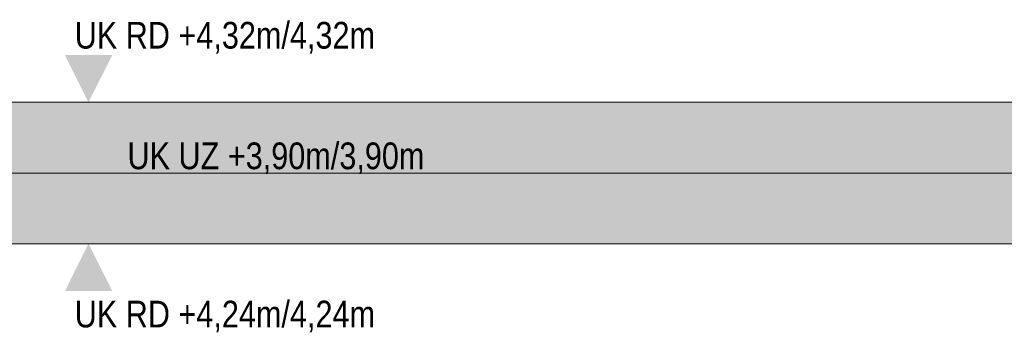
# Model space of a CAD drawing. Extents: x -620 to 300, y 62 to 1162.
# Tile 104 of 256: x -47 to 9, y 765 to 783. Entities that reach past the tile are written whole.
import ezdxf
from ezdxf.lldxf.tags import DXFTag

# ---------------------------------------------------------------- set-up
doc = ezdxf.new("R2010")
doc.units = 0
doc.layers.get('0').update_dxf_attribs({"lineweight": 13})
for name, color, linetype, lineweight, true_color in [('00_Beschriftung UZ', 3, 'Continuous', 35, 0x00ff00), ('30 -35 Decken- 1 Konstruktion-Träger- Stahlbeton', 7, 'Continuous', 13, 0x33aa00), ('iwb_Schraffur_Unterzug', 7, 'Continuous', 5, 0xffffcc)]:
    doc.layers.add(name, color=color, linetype=linetype, lineweight=lineweight, true_color=true_color)
doc.layers.add('70 -71 Achsen- 1 Gebäudeachsen', color=7, linetype='STRICHPUNKT2-A06G94XR8I', lineweight=18)
doc.styles.get("Standard").update_dxf_attribs({"font": 'ARIALN.TTF'})
tags = doc.linetypes.add('fein_strichliert-A06G94XS8I', pattern=[4, 1, -2, 1]).pattern_tags.tags
tags[8:9] = [DXFTag(74, 4), DXFTag(75, 0), DXFTag(340, '0'), DXFTag(46, 0.0), DXFTag(50, 0.0), DXFTag(44, 0.0), DXFTag(45, 0.0)]
tags[6:7] = [DXFTag(74, 4), DXFTag(75, 0), DXFTag(340, '0'), DXFTag(46, 0.0), DXFTag(50, 0.0), DXFTag(44, 0.0), DXFTag(45, 0.0)]
tags[4:5] = [DXFTag(74, 4), DXFTag(75, 0), DXFTag(340, '0'), DXFTag(46, 0.0), DXFTag(50, 0.0), DXFTag(44, 0.0), DXFTag(45, 0.0)]
tags = doc.linetypes.add('STRICHPUNKT2-A06G94XR8I', pattern=[12.7, 6.35, -3.175, 0, -3.175]).pattern_tags.tags
tags[10:11] = [DXFTag(74, 4), DXFTag(75, 0), DXFTag(340, '0'), DXFTag(46, 0.0), DXFTag(50, 0.0), DXFTag(44, 0.0), DXFTag(45, 0.0)]
tags[8:9] = [DXFTag(74, 4), DXFTag(75, 0), DXFTag(340, '0'), DXFTag(46, 0.0), DXFTag(50, 0.0), DXFTag(44, 0.0), DXFTag(45, 0.0)]
tags[6:7] = [DXFTag(74, 4), DXFTag(75, 0), DXFTag(340, '0'), DXFTag(46, 0.0), DXFTag(50, 0.0), DXFTag(44, 0.0), DXFTag(45, 0.0)]
tags[4:5] = [DXFTag(74, 4), DXFTag(75, 0), DXFTag(340, '0'), DXFTag(46, 0.0), DXFTag(50, 0.0), DXFTag(44, 0.0), DXFTag(45, 0.0)]

# ---------------------------------------------------------------- blocks, each defined once
blk = doc.blocks.new('Referenz-A06G94XT8I')
at = {"layer": '00_Beschriftung UZ', "color": 0, "linetype": 'Continuous', "lineweight": -2, "ltscale": 0.13}
for points in [[(-44.412, 781.124), (-43.08, 778.453), (-41.741, 781.122)], [(-44.412, 775.783), (-43.08, 778.453), (-41.741, 775.785)], [(-44.412, 773.124), (-43.08, 770.453), (-41.741, 773.122)], [(-44.412, 767.783), (-43.08, 770.453), (-41.741, 767.785)]]:
    blk.add_solid(points, dxfattribs=at)
at = {"layer": '30 -35 Decken- 1 Konstruktion-Träger- Stahlbeton', "color": 0, "linetype": 'fein_strichliert-A06G94XS8I', "lineweight": -2, "ltscale": 0.13}
for p, q in [((76.501, 778.453), (-538.631, 778.453)), ((76.501, 770.453), (-538.631, 770.453))]:
    blk.add_line(p, q, dxfattribs=at)
at = {"layer": '70 -71 Achsen- 1 Gebäudeachsen', "color": 0, "linetype": 'STRICHPUNKT2-A06G94XR8I', "lineweight": -2, "ltscale": 0.13}
blk.add_line((-538.631, 774.453), (76.501, 774.453), dxfattribs=at)
at = {"layer": '00_Beschriftung UZ', "color": 0, "linetype": 'ByBlock', "lineweight": -2, "ltscale": 0.13, "char_height": 1.51033, "attachment_point": 1}
for s, insert in [('{\\fArial Narrow;UK RD +4,32m/4,32m}', (-43.861, 783.004)), ('{\\fArial Narrow;UK UZ +3,90m/3,90m}', (-40.88, 776.181)), ('{\\fArial Narrow;UK RD +4,24m/4,24m}', (-43.861, 767.229))]:
    blk.add_mtext(s, dxfattribs=dict(at, insert=insert))
blk = doc.blocks.new('Referenz-A06G94XV8I')
at = {"layer": 'iwb_Schraffur_Unterzug', "linetype": 'Continuous', "ltscale": 0.13}
for points in [[(-538.631, 778.453), (76.501, 778.453), (76.501, 777.933)], [(-538.631, 778.453), (76.501, 777.933), (-538.631, 777.229)], [(-538.631, 777.229), (76.501, 777.933), (76.501, 770.973)], [(-538.631, 777.229), (76.501, 770.973), (-538.631, 771.678)], [(-538.631, 771.678), (76.501, 770.973), (76.501, 770.453)], [(-538.631, 771.678), (76.501, 770.453), (-538.631, 770.453)]]:
    blk.add_solid(points, dxfattribs=at)

msp = doc.modelspace()

# ---------------------------------------------------------------- block references
at = {"color": 8, "lineweight": 13, "ltscale": 0.13, "true_color": 0x808080}
msp.add_blockref('Referenz-A06G94XT8I', (0, 0), dxfattribs=at)
at = {"color": 8, "lineweight": 25, "ltscale": 0.25, "true_color": 0x808080}
msp.add_blockref('Referenz-A06G94XV8I', (0, 0), dxfattribs=at)

doc.saveas('drawing.dxf')
